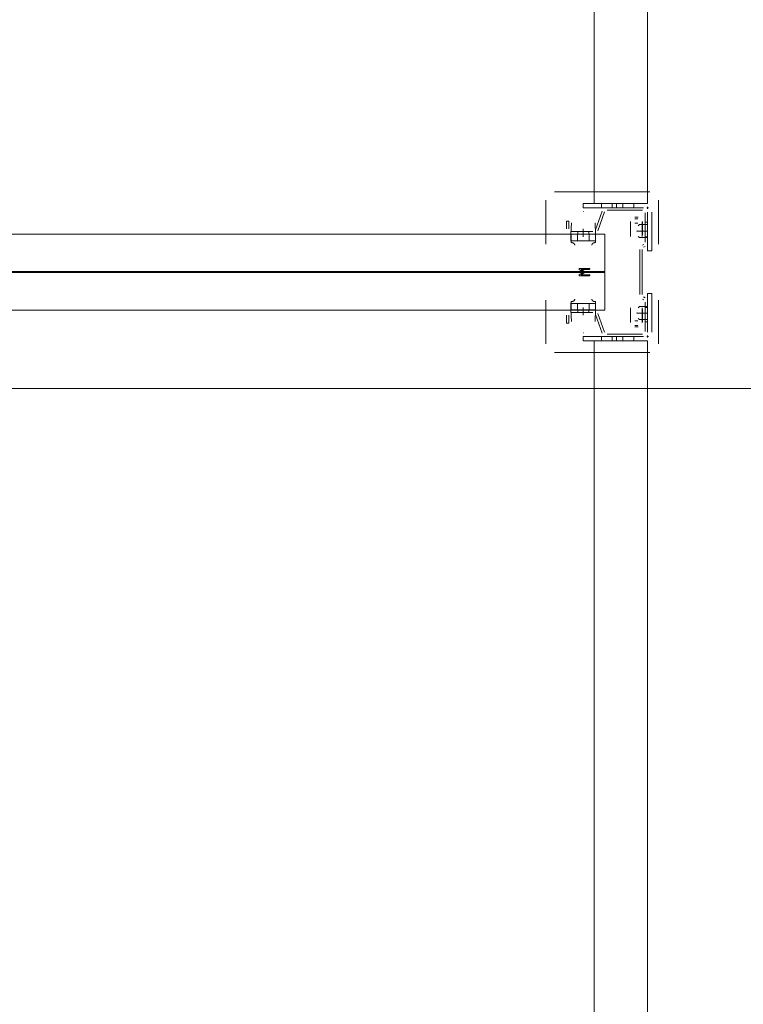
# Model space of a CAD drawing. Header units: millimetres. Extents: x -12989 to 357906, y -50379 to 30884.
# Tile 165 of 256: x 12539 to 13214, y 5088 to 6006. Entities that reach past the tile are written whole.
import ezdxf

# ---------------------------------------------------------------- set-up
doc = ezdxf.new("R2010")
doc.units = ezdxf.units.MM
doc.header["$MEASUREMENT"] = 0
doc.linetypes.add('MITTE2', pattern=[112.5, 75, -12.5, 12.5, -12.5])
doc.layers.add('Nowe_A_WYM_ZEWNETRZNE', color=7, linetype='Continuous')
for name, color, linetype, lineweight in [('Nowe_A_WYM_ZEWNETRZNE_Nr_pióra__1', 7, 'Continuous', 13), ('Nowe_A_WYM_ZEWNETRZNE_Nr_pióra__45', 7, 'Continuous', 15), ('Nowe_A_WYM_ZEWNETRZNE_Nr_pióra__85', 7, 'Continuous', 13), ('Nowe_REGAŁY_Nr_pióra__18', 9, 'Continuous', 13)]:
    doc.layers.add(name, color=color, linetype=linetype, lineweight=lineweight)
doc.styles.add('STYL_AUTOMATYCZNY_3', font='arial.ttf')
doc.dimstyles.new('STYL_AUTOMATYCZNY__1', dxfattribs={"dimtxt": 139.999998, "dimasz": 71.25, "dimexe": 0.18, "dimexo": 0.0625, "dimgap": 0, "dimtad": 1, "dimtih": 1, "dimtoh": 1, "dimdec": 0, "dimlfac": 0.1, "dimzin": 0, "dimdsep": 46, "dimtxsty": 'STYL_AUTOMATYCZNY_3', "dimblk": 'ARROWHEAD_6', "dimblk1": 'ARROWHEAD_6', "dimblk2": 'ARROWHEAD_6', "dimcen": 0.09, "dimse1": 1, "dimse2": 1, "dimclrd": 7, "dimclre": 7, "dimclrt": 7, "dimadec": 0, "dimazin": 0, "dimtfac": 1, "dimtdec": 4, "dimtmove": 0, "dimatfit": 3, "dimfxl": 0, "dimtolj": 1, "dimtzin": 0, "dimarcsym": 0})
doc.dimstyles.new('STYL_AUTOMATYCZNY__2', dxfattribs={"dimtxt": 139.999998, "dimasz": 71.25, "dimexe": 0.18, "dimexo": 0.0625, "dimgap": 0, "dimtad": 1, "dimdec": 0, "dimlfac": 0.1, "dimzin": 0, "dimdsep": 46, "dimtxsty": 'STYL_AUTOMATYCZNY_3', "dimblk": 'ARROWHEAD_6', "dimblk1": 'ARROWHEAD_6', "dimblk2": 'ARROWHEAD_6', "dimcen": 0.09, "dimse1": 1, "dimse2": 1, "dimclrd": 7, "dimclre": 7, "dimclrt": 7, "dimadec": 0, "dimazin": 0, "dimtfac": 1, "dimtdec": 4, "dimtmove": 0, "dimatfit": 3, "dimfxl": 0, "dimtolj": 1, "dimtzin": 0, "dimarcsym": 0})

# ---------------------------------------------------------------- blocks, each defined once
blk = doc.blocks.new('*D267')
at = {"layer": 'Nowe_A_WYM_ZEWNETRZNE_Nr_pióra__45', "color": 7, "linetype": 'Continuous', "lineweight": 15}
for p, q in [((-1341.01, 187.5), (-1266.01, 112.5)), ((-1341.01, 37.5), (-1266.01, -37.5))]:
    blk.add_line(p, q, dxfattribs=at)
at = {"layer": 'Nowe_A_WYM_ZEWNETRZNE_Nr_pióra__85', "color": 7, "linetype": 'Continuous', "lineweight": 13}
for p, q in [((-1303.51, 150), (-1303.51, 6849.85)), ((-1233.2, 150), (-1373.83, 150)), ((-1303.51, 0), (-1303.51, 150)), ((-1233.2, 0), (-1373.83, 0)), ((-1303.51, -56.25), (-1303.51, 0))]:
    blk.add_line(p, q, dxfattribs=at)
at = {"layer": 'Nowe_A_WYM_ZEWNETRZNE_Nr_pióra__1', "color": 7, "lineweight": 13, "insert": (-1331.51, -251.06), "char_height": 140, "attachment_point": 7, "rotation": 90, "style": 'STYL_AUTOMATYCZNY_3'}
blk.add_mtext('\\A1;{\\pql;\\fArial|b0|i0|c238|p0;\\W1.000000;15}', dxfattribs=at)
blk = doc.blocks.new('ARROWHEAD_6')
at = {"color": 0, "linetype": 'Continuous', "lineweight": 0}
for p, q in [((-0.5, -0.5), (0.5, 0.5)), ((0, 0), (-1, 0))]:
    blk.add_line(p, q, dxfattribs=at)
blk = doc.blocks.new('*D268')
at = {"layer": 'Nowe_A_WYM_ZEWNETRZNE_Nr_pióra__45', "color": 7, "linetype": 'Continuous', "lineweight": 15}
blk.add_line((-1341.01, 187.5), (-1266.01, 112.5), dxfattribs=at)
at = {"layer": 'Nowe_A_WYM_ZEWNETRZNE_Nr_pióra__85', "color": 7, "linetype": 'Continuous', "lineweight": 13}
blk.add_line((-1303.51, 150), (-1303.51, 6849.85), dxfattribs=at)
blk = doc.blocks.new('*D269')
at = {"layer": 'Nowe_A_WYM_ZEWNETRZNE_Nr_pióra__45', "color": 7, "linetype": 'Continuous', "lineweight": 15}
for p, q in [((-1341.01, 6887.35), (-1266.01, 6812.35)), ((-1341.01, 187.5), (-1266.01, 112.5))]:
    blk.add_line(p, q, dxfattribs=at)
at = {"layer": 'Nowe_A_WYM_ZEWNETRZNE_Nr_pióra__85', "color": 7, "linetype": 'Continuous', "lineweight": 13}
for p, q in [((-1233.2, 6849.85), (-1373.83, 6849.85)), ((-1303.51, 150), (-1303.51, 6849.85))]:
    blk.add_line(p, q, dxfattribs=at)
at = {"layer": 'Nowe_A_WYM_ZEWNETRZNE_Nr_pióra__1', "color": 7, "lineweight": 13, "char_height": 140, "attachment_point": 7, "rotation": 90, "style": 'STYL_AUTOMATYCZNY_3'}
for s, insert in [('\\A1;{\\pql;\\fArial|b0|i0|c238|p0;\\W1.000000;15}', (-1331.51, 6598.78)), ('\\A1;{\\pql;\\fArial|b0|i0|c238|p0;\\W1.000000;670}', (-1331.51, 3232.97))]:
    blk.add_mtext(s, dxfattribs=dict(at, insert=insert))
blk = doc.blocks.new('*D279')
at = {"layer": 'Nowe_A_WYM_ZEWNETRZNE_Nr_pióra__45', "color": 7, "linetype": 'Continuous', "lineweight": 15}
for p, q in [((5753.24, 5699.85), (5678.24, 5624.85)), ((36387.5, 5699.85), (36312.5, 5624.85))]:
    blk.add_line(p, q, dxfattribs=at)
at = {"layer": 'Nowe_A_WYM_ZEWNETRZNE_Nr_pióra__85', "color": 7, "linetype": 'Continuous', "lineweight": 13}
for p, q in [((5715.74, 5592.04), (5715.74, 5732.66)), ((36350, 5592.04), (36350, 5732.66)), ((5715.74, 5662.35), (36350, 5662.35))]:
    blk.add_line(p, q, dxfattribs=at)
at = {"layer": 'Nowe_A_WYM_ZEWNETRZNE_Nr_pióra__1', "color": 7, "lineweight": 13, "char_height": 140, "attachment_point": 7, "style": 'STYL_AUTOMATYCZNY_3'}
for s, insert in [('\\A1;{\\pql;\\fArial|b0|i0|c238|p0;\\W1.000000;3\xa0063}', (20685.85, 5690.35)), ('\\A1;{\\pql;\\fArial|b0|i0|c238|p0;\\W1.000000;15}', (36098.94, 5690.35))]:
    blk.add_mtext(s, dxfattribs=dict(at, insert=insert))
blk = doc.blocks.new('*D325')
at = {"layer": 'Nowe_A_WYM_ZEWNETRZNE_Nr_pióra__45', "color": 7, "linetype": 'Continuous', "lineweight": 15}
for p, q in [((5753.24, -1542.08), (5678.24, -1617.08)), ((36387.5, -1542.08), (36312.5, -1617.08))]:
    blk.add_line(p, q, dxfattribs=at)
at = {"layer": 'Nowe_A_WYM_ZEWNETRZNE_Nr_pióra__85', "color": 7, "linetype": 'Continuous', "lineweight": 13}
for p, q in [((5715.74, -1649.9), (5715.74, -1509.27)), ((36350, -1649.9), (36350, -1509.27)), ((5715.74, -1579.58), (36350, -1579.58))]:
    blk.add_line(p, q, dxfattribs=at)
at = {"layer": 'Nowe_A_WYM_ZEWNETRZNE_Nr_pióra__1', "color": 7, "lineweight": 13, "char_height": 140, "attachment_point": 7, "style": 'STYL_AUTOMATYCZNY_3'}
for s, insert in [('\\A1;{\\pql;\\fArial|b0|i0|c238|p0;\\W1.000000;3\xa0063}', (20685.85, -1551.58)), ('\\A1;{\\pql;\\fArial|b0|i0|c238|p0;\\W1.000000;15}', (36098.94, -1551.58))]:
    blk.add_mtext(s, dxfattribs=dict(at, insert=insert))
blk = doc.blocks.new('*D327')
at = {"layer": 'Nowe_A_WYM_ZEWNETRZNE_Nr_pióra__45', "color": 7, "linetype": 'Continuous', "lineweight": 15}
for p, q in [((36387.5, -1542.08), (36312.5, -1617.08)), ((36462.5, -1617.08), (36537.5, -1542.08))]:
    blk.add_line(p, q, dxfattribs=at)
at = {"layer": 'Nowe_A_WYM_ZEWNETRZNE_Nr_pióra__85', "color": 7, "linetype": 'Continuous', "lineweight": 13}
for p, q in [((36350, -1649.9), (36350, -1509.27)), ((36500, -1649.9), (36500, -1509.27)), ((5715.74, -1579.58), (36350, -1579.58)), ((36350, -1579.58), (36500, -1579.58)), ((36500, -1579.58), (36556.25, -1579.58))]:
    blk.add_line(p, q, dxfattribs=at)

msp = doc.modelspace()

# ---------------------------------------------------------------- linework, layer by layer
at = {"layer": 'Nowe_REGAŁY_Nr_pióra__18', "color": 9, "linetype": 'Continuous', "lineweight": 13}
for p, q in [((13074.67, 5834.99), (13074.67, 8526.99)), ((13124.67, 5834.99), (13124.67, 8526.99)), ((13037.67, 5845.99), (13126.67, 5845.99)), ((13037.67, 5845.99), (13126.67, 5845.99)), ((13029.67, 5797.14), (13029.67, 5837.99)), ((13029.67, 5797.14), (13029.67, 5837.99)), ((13124.67, 5834.99), (13064.67, 5834.99)), ((13064.67, 5830.99), (13064.67, 5834.99)), ((13081.67, 5830.99), (13081.67, 5834.99)), ((13091.67, 5830.99), (13091.67, 5834.99)), ((13095.67, 5830.99), (13095.67, 5834.99)), ((13101.67, 5830.99), (13101.67, 5834.99)), ((13111.67, 5830.99), (13111.67, 5834.99)), ((13124.67, 5830.09), (13124.67, 5831.89)), ((13124.67, 5830.09), (13124.67, 5831.89)), ((13134.67, 5837.99), (13134.67, 5797.14)), ((13134.67, 5837.99), (13134.67, 5797.14)), ((13064.44, 5827.54), (13064.9, 5827.54)), ((13064.44, 5827.54), (13064.9, 5827.54)), ((13064.67, 5830.99), (13120.67, 5830.99)), ((13075.97, 5810.38), (13082.33, 5827.86)), ((13075.97, 5810.38), (13082.33, 5827.86)), ((13084.44, 5827.09), (13078.08, 5809.61)), ((13084.44, 5827.09), (13078.08, 5809.61)), ((13086.79, 5830.99), (13119.92, 5830.99)), ((13086.79, 5830.99), (13119.92, 5830.99)), ((13119.92, 5828.74), (13086.79, 5828.74)), ((13119.92, 5828.74), (13086.79, 5828.74)), ((13122.42, 5799.03), (13122.42, 5826.24)), ((13122.42, 5799.03), (13122.42, 5826.24)), ((13123.77, 5830.99), (13125.57, 5830.99)), ((13123.77, 5830.99), (13125.57, 5830.99)), ((13124.67, 5826.99), (13124.67, 5790.99)), ((13124.67, 5826.24), (13124.67, 5799.03)), ((13124.67, 5826.24), (13124.67, 5799.03)), ((13128.67, 5790.99), (13128.67, 5826.99)), ((13048.92, 5818.49), (13051.17, 5818.49)), ((13048.92, 5811.24), (13048.92, 5818.49)), ((13048.92, 5818.49), (13051.17, 5818.49)), ((13048.92, 5811.24), (13048.92, 5818.49)), ((13051.17, 5818.49), (13051.17, 5811.24)), ((13051.17, 5818.49), (13051.17, 5811.24)), ((13053.17, 5806.25), (13053.54, 5817.02)), ((13053.17, 5806.25), (13053.54, 5817.02)), ((13075.79, 5817.02), (13076.17, 5806.25)), ((13075.79, 5817.02), (13076.17, 5806.25)), ((13108.57, 5805.91), (13108.57, 5818.11)), ((13108.57, 5805.91), (13108.57, 5818.11)), ((13108.67, 5817.91), (13108.67, 5813.67)), ((13108.67, 5817.91), (13108.67, 5813.67)), ((13108.67, 5807.09), (13108.67, 5813.67)), ((13108.67, 5807.09), (13108.67, 5813.67)), ((13112.57, 5822.11), (13115.77, 5822.11)), ((13112.57, 5822.11), (13115.77, 5822.11)), ((13112.67, 5820.74), (13115.67, 5820.74)), ((13112.67, 5820.74), (13115.67, 5820.74)), ((13112.67, 5816.5), (13115.67, 5816.5)), ((13112.67, 5816.5), (13115.67, 5816.5)), ((13115.74, 5814.3), (13117.12, 5815.29)), ((13124.67, 5815.29), (13117.12, 5815.29)), ((13119.67, 5813.67), (13119.67, 5817.91)), ((13119.67, 5813.67), (13119.67, 5817.91)), ((13119.67, 5813.67), (13119.67, 5807.09)), ((13119.67, 5813.67), (13119.67, 5807.09)), ((13119.77, 5818.11), (13119.77, 5805.91)), ((13119.77, 5818.11), (13119.77, 5805.91)), ((13122.42, 5817.49), (13124.67, 5817.49)), ((13122.42, 5817.49), (13124.67, 5817.49)), ((13053.16, 5799.74), (13053.16, 5806.25)), ((13053.16, 5806.25), (13053.17, 5806.25)), ((13053.16, 5799.74), (13053.16, 5806.25)), ((13053.16, 5806.25), (13053.17, 5806.25)), ((13053.31, 5800.45), (13053.31, 5806.25)), ((13053.71, 5806.25), (13053.31, 5806.25)), ((13053.31, 5800.45), (13053.31, 5806.25)), ((13053.71, 5806.25), (13053.31, 5806.25)), ((13053.67, 5808.74), (13073.62, 5808.74)), ((13053.67, 5808.74), (13073.62, 5808.74)), ((13073.62, 5806.49), (13053.67, 5806.49)), ((13073.62, 5806.49), (13053.67, 5806.49)), ((13053.71, 5806.25), (13064.61, 5806.25)), ((13053.71, 5806.25), (13064.61, 5806.25)), ((13059.17, 5806.25), (13059.17, 5800.25)), ((13059.17, 5806.25), (13059.17, 5800.25)), ((13059.52, 5806.49), (13059.52, 5808.74)), ((13059.52, 5806.49), (13059.52, 5808.74)), ((13064.73, 5806.25), (13064.61, 5806.25)), ((13064.73, 5806.25), (13064.61, 5806.25)), ((13064.73, 5806.25), (13075.62, 5806.25)), ((13064.73, 5806.25), (13075.62, 5806.25)), ((13069.82, 5806.49), (13069.82, 5808.74)), ((13069.82, 5806.49), (13069.82, 5808.74)), ((13070.17, 5806.25), (13070.17, 5800.25)), ((13070.17, 5806.25), (13070.17, 5800.25)), ((13076.03, 5806.25), (13075.62, 5806.25)), ((13076.03, 5806.25), (13075.62, 5806.25)), ((13076.03, 5806.25), (13076.03, 5800.45)), ((13076.03, 5806.25), (13076.03, 5800.45)), ((13076.17, 5806.25), (13076.18, 5806.25)), ((13076.17, 5806.25), (13076.18, 5806.25)), ((13076.18, 5806.25), (13076.18, 5799.75)), ((13076.18, 5806.25), (13076.18, 5799.75)), ((13108.66, 5805.91), (13108.57, 5805.91)), ((13108.66, 5805.91), (13108.57, 5805.91)), ((13108.66, 5804.25), (13108.66, 5805.91)), ((13108.66, 5804.25), (13108.66, 5805.91)), ((13108.67, 5804.26), (13108.67, 5807.09)), ((13108.67, 5804.26), (13108.67, 5807.09)), ((13114.79, 5809.88), (13114.79, 5808.6)), ((13124.69, 5809.24), (13115.85, 5809.24)), ((13119.67, 5804.26), (13119.67, 5807.09)), ((13119.67, 5804.26), (13119.67, 5807.09)), ((13119.68, 5805.91), (13119.68, 5804.25)), ((13119.77, 5805.91), (13119.68, 5805.91)), ((13119.68, 5805.91), (13119.68, 5804.25)), ((13119.77, 5805.91), (13119.68, 5805.91)), ((13053.19, 5802.01), (13053.19, 5798.55)), ((13053.19, 5802.01), (13053.19, 5798.55)), ((13053.71, 5800.25), (13053.31, 5800.25)), ((13053.71, 5800.25), (13053.31, 5800.25)), ((13064.61, 5800.25), (13053.71, 5800.25)), ((13064.61, 5800.25), (13053.71, 5800.25)), ((13064.73, 5800.25), (13064.61, 5800.25)), ((13064.73, 5800.25), (13064.61, 5800.25)), ((13075.62, 5800.25), (13064.73, 5800.25)), ((13075.62, 5800.25), (13064.73, 5800.25)), ((13076.03, 5800.25), (13075.62, 5800.25)), ((13076.03, 5800.25), (13075.62, 5800.25)), ((13076.14, 5798.56), (13076.14, 5802.02)), ((13076.14, 5798.56), (13076.14, 5802.02)), ((13108.67, 5804.25), (13108.66, 5804.25)), ((13108.67, 5804.25), (13108.66, 5804.25)), ((13108.67, 5804.26), (13108.67, 5804.25)), ((13108.67, 5804.26), (13108.67, 5804.25)), ((13117.12, 5803.19), (13115.74, 5804.18)), ((13124.67, 5803.19), (13117.12, 5803.19)), ((13119.67, 5804.25), (13119.67, 5804.26)), ((13119.67, 5804.25), (13119.67, 5804.26)), ((13119.68, 5804.25), (13119.67, 5804.25)), ((13119.68, 5804.25), (13119.67, 5804.25)), ((13119.79, 5796.07), (13121.17, 5796.87)), ((13119.79, 5796.07), (13121.17, 5796.87)), ((13124.67, 5803.99), (13122.42, 5803.99)), ((13124.67, 5803.99), (13122.42, 5803.99)), ((13124.67, 5803.49), (13122.42, 5803.49)), ((13124.67, 5803.49), (13122.42, 5803.49)), ((13117.42, 5750.02), (13117.42, 5791.96)), ((13117.42, 5750.02), (13117.42, 5791.96)), ((13119.67, 5791.96), (13119.67, 5750.02)), ((13119.67, 5791.96), (13119.67, 5750.02)), ((13122.29, 5794.92), (13120.92, 5794.12)), ((13122.29, 5794.92), (13120.92, 5794.12)), ((13128.67, 5790.99), (13124.67, 5790.99)), ((13064.76, 5770.99), (13060.89, 5773.56)), ((13064.76, 5770.99), (13060.89, 5773.56)), ((13060.92, 5768.43), (13064.76, 5770.99)), ((13060.92, 5768.43), (13064.76, 5770.99)), ((13061.17, 5774.49), (13070.17, 5774.49)), ((13061.17, 5774.49), (13070.17, 5774.49)), ((13062.81, 5773.48), (13065.86, 5771.45)), ((13070.17, 5773.48), (13062.81, 5773.48)), ((13062.81, 5773.48), (13065.86, 5771.45)), ((13070.17, 5773.48), (13062.81, 5773.48)), ((13065.86, 5770.52), (13062.81, 5768.49)), ((13065.86, 5770.52), (13062.81, 5768.49)), ((13062.81, 5768.49), (13070.17, 5768.49)), ((13062.81, 5768.49), (13070.17, 5768.49)), ((13070.17, 5767.49), (13061.17, 5767.49)), ((13070.17, 5767.49), (13061.17, 5767.49)), ((13124.67, 5714.99), (13124.67, 5750.99)), ((13128.67, 5750.99), (13124.67, 5750.99)), ((13128.67, 5750.99), (13128.67, 5714.99)), ((13029.67, 5703.99), (13029.67, 5744.84)), ((13029.67, 5703.99), (13029.67, 5744.84)), ((13053.16, 5735.73), (13053.16, 5742.24)), ((13053.16, 5735.73), (13053.16, 5742.24)), ((13053.31, 5741.73), (13053.31, 5735.73)), ((13053.71, 5741.73), (13053.31, 5741.73)), ((13053.31, 5741.73), (13053.31, 5735.73)), ((13053.71, 5741.73), (13053.31, 5741.73)), ((13053.71, 5741.73), (13064.61, 5741.73)), ((13053.71, 5741.73), (13064.61, 5741.73)), ((13059.17, 5735.73), (13059.17, 5741.73)), ((13059.17, 5735.73), (13059.17, 5741.73)), ((13064.73, 5741.73), (13064.61, 5741.73)), ((13064.73, 5741.73), (13064.61, 5741.73)), ((13064.73, 5741.73), (13075.62, 5741.73)), ((13064.73, 5741.73), (13075.62, 5741.73)), ((13070.17, 5735.73), (13070.17, 5741.73)), ((13070.17, 5735.73), (13070.17, 5741.73)), ((13076.03, 5741.73), (13075.62, 5741.73)), ((13076.03, 5741.73), (13075.62, 5741.73)), ((13076.03, 5741.53), (13076.03, 5735.73)), ((13076.03, 5741.53), (13076.03, 5735.73)), ((13076.14, 5739.96), (13076.14, 5743.42)), ((13076.14, 5739.96), (13076.14, 5743.42)), ((13076.18, 5742.23), (13076.18, 5735.73)), ((13076.18, 5742.23), (13076.18, 5735.73)), ((13121.17, 5745.11), (13119.79, 5745.91)), ((13121.17, 5745.11), (13119.79, 5745.91)), ((13120.92, 5747.85), (13122.29, 5747.06)), ((13120.92, 5747.85), (13122.29, 5747.06)), ((13122.42, 5715.74), (13122.42, 5742.95)), ((13122.42, 5715.74), (13122.42, 5742.95)), ((13124.67, 5742.95), (13124.67, 5715.74)), ((13124.67, 5742.95), (13124.67, 5715.74)), ((13134.67, 5744.84), (13134.67, 5703.99)), ((13134.67, 5744.84), (13134.67, 5703.99)), ((13053.17, 5735.73), (13053.16, 5735.73)), ((13053.17, 5735.73), (13053.16, 5735.73)), ((13053.54, 5724.96), (13053.17, 5735.73)), ((13053.54, 5724.96), (13053.17, 5735.73)), ((13053.71, 5735.73), (13053.31, 5735.73)), ((13053.71, 5735.73), (13053.31, 5735.73)), ((13053.67, 5735.49), (13073.62, 5735.49)), ((13053.67, 5735.49), (13073.62, 5735.49)), ((13073.62, 5733.24), (13053.67, 5733.24)), ((13073.62, 5733.24), (13053.67, 5733.24)), ((13064.61, 5735.73), (13053.71, 5735.73)), ((13064.61, 5735.73), (13053.71, 5735.73)), ((13059.52, 5733.24), (13059.52, 5735.49)), ((13059.52, 5733.24), (13059.52, 5735.49)), ((13064.73, 5735.73), (13064.61, 5735.73)), ((13064.73, 5735.73), (13064.61, 5735.73)), ((13075.62, 5735.73), (13064.73, 5735.73)), ((13075.62, 5735.73), (13064.73, 5735.73)), ((13069.82, 5733.24), (13069.82, 5735.49)), ((13069.82, 5733.24), (13069.82, 5735.49)), ((13076.03, 5735.73), (13075.62, 5735.73)), ((13076.03, 5735.73), (13075.62, 5735.73)), ((13076.17, 5735.73), (13075.79, 5724.96)), ((13076.17, 5735.73), (13075.79, 5724.96)), ((13082.33, 5714.11), (13075.97, 5731.59)), ((13082.33, 5714.11), (13075.97, 5731.59)), ((13076.18, 5735.73), (13076.17, 5735.73)), ((13076.18, 5735.73), (13076.17, 5735.73)), ((13078.08, 5732.36), (13084.44, 5714.88)), ((13078.08, 5732.36), (13084.44, 5714.88)), ((13108.57, 5723.86), (13108.57, 5736.06)), ((13108.57, 5736.06), (13108.66, 5736.06)), ((13108.57, 5723.86), (13108.57, 5736.06)), ((13108.57, 5736.06), (13108.66, 5736.06)), ((13108.66, 5736.06), (13108.66, 5737.73)), ((13108.66, 5737.73), (13108.67, 5737.73)), ((13108.66, 5736.06), (13108.66, 5737.73)), ((13108.66, 5737.73), (13108.67, 5737.73)), ((13108.67, 5737.72), (13108.67, 5734.89)), ((13108.67, 5737.72), (13108.67, 5734.89)), ((13108.67, 5734.89), (13108.67, 5728.31)), ((13108.67, 5734.89), (13108.67, 5728.31)), ((13114.79, 5732.1), (13114.79, 5733.38)), ((13117.12, 5738.79), (13115.74, 5737.8)), ((13124.69, 5732.74), (13115.85, 5732.74)), ((13124.67, 5738.79), (13117.12, 5738.79)), ((13119.67, 5737.73), (13119.68, 5737.73)), ((13119.67, 5737.72), (13119.67, 5737.73)), ((13119.67, 5737.73), (13119.68, 5737.73)), ((13119.67, 5737.72), (13119.67, 5737.73)), ((13119.67, 5737.72), (13119.67, 5734.89)), ((13119.67, 5737.72), (13119.67, 5734.89)), ((13119.67, 5728.31), (13119.67, 5734.89)), ((13119.67, 5728.31), (13119.67, 5734.89)), ((13119.68, 5737.73), (13119.68, 5736.06)), ((13119.68, 5737.73), (13119.68, 5736.06)), ((13119.68, 5736.06), (13119.77, 5736.06)), ((13119.68, 5736.06), (13119.77, 5736.06)), ((13119.77, 5736.06), (13119.77, 5723.86)), ((13119.77, 5736.06), (13119.77, 5723.86)), ((13122.42, 5738.49), (13124.67, 5738.49)), ((13122.42, 5738.49), (13124.67, 5738.49)), ((13122.42, 5737.99), (13124.67, 5737.99)), ((13122.42, 5737.99), (13124.67, 5737.99)), ((13048.92, 5723.49), (13048.92, 5730.74)), ((13048.92, 5723.49), (13048.92, 5730.74)), ((13051.17, 5723.49), (13048.92, 5723.49)), ((13051.17, 5723.49), (13048.92, 5723.49)), ((13051.17, 5730.74), (13051.17, 5723.49)), ((13051.17, 5730.74), (13051.17, 5723.49)), ((13108.67, 5728.31), (13108.67, 5724.06)), ((13108.67, 5728.31), (13108.67, 5724.06)), ((13112.67, 5725.48), (13115.67, 5725.48)), ((13112.67, 5725.48), (13115.67, 5725.48)), ((13115.74, 5727.68), (13117.12, 5726.69)), ((13124.67, 5726.69), (13117.12, 5726.69)), ((13119.67, 5724.06), (13119.67, 5728.31)), ((13119.67, 5724.06), (13119.67, 5728.31)), ((13124.67, 5724.49), (13122.42, 5724.49)), ((13124.67, 5724.49), (13122.42, 5724.49)), ((13064.9, 5714.44), (13064.44, 5714.44)), ((13064.9, 5714.44), (13064.44, 5714.44)), ((13086.79, 5713.24), (13119.92, 5713.24)), ((13086.79, 5713.24), (13119.92, 5713.24)), ((13115.77, 5719.86), (13112.57, 5719.86)), ((13115.77, 5719.86), (13112.57, 5719.86)), ((13112.67, 5721.24), (13115.67, 5721.24)), ((13112.67, 5721.24), (13115.67, 5721.24)), ((13064.67, 5710.99), (13120.67, 5710.99)), ((13064.67, 5710.99), (13064.67, 5706.99)), ((13124.67, 5706.99), (13064.67, 5706.99)), ((13074.67, 3314.99), (13074.67, 5706.99)), ((13081.67, 5710.99), (13081.67, 5706.99)), ((13119.92, 5710.99), (13086.79, 5710.99)), ((13119.92, 5710.99), (13086.79, 5710.99)), ((13091.67, 5710.99), (13091.67, 5706.99)), ((13095.67, 5710.99), (13095.67, 5706.99)), ((13101.67, 5710.99), (13101.67, 5706.99)), ((13111.67, 5710.99), (13111.67, 5706.99)), ((13123.77, 5710.99), (13125.57, 5710.99)), ((13123.77, 5710.99), (13125.57, 5710.99)), ((13124.67, 5710.09), (13124.67, 5711.89)), ((13124.67, 5710.09), (13124.67, 5711.89)), ((13124.67, 3314.99), (13124.67, 5706.99)), ((13126.67, 5695.99), (13037.67, 5695.99)), ((13126.67, 5695.99), (13037.67, 5695.99))]:
    msp.add_line(p, q, dxfattribs=at)
at = {"layer": 'Nowe_REGAŁY_Nr_pióra__18', "color": 9, "linetype": 'MITTE2', "lineweight": 13}
for p, q in [((13064.67, 5803.99), (13064.67, 5811.24)), ((13064.67, 5803.99), (13064.67, 5811.24)), ((13064.67, 5730.74), (13064.67, 5737.99)), ((13064.67, 5730.74), (13064.67, 5737.99))]:
    msp.add_line(p, q, dxfattribs=at)
at = {"layer": 'Nowe_REGAŁY_Nr_pióra__18', "color": 9, "linetype": 'Continuous', "lineweight": 13}
for points in [[(13084.67, 5771.49), (13084.67, 5806.49), (12064.67, 5806.49), (12064.67, 5771.49)], [(13084.67, 5771.49), (13084.67, 5806.49), (12064.67, 5806.49), (12064.67, 5771.49)], [(13084.67, 5735.49), (13084.67, 5770.49), (12064.67, 5770.49), (12064.67, 5735.49)], [(13084.67, 5735.49), (13084.67, 5770.49), (12064.67, 5770.49), (12064.67, 5735.49)]]:
    msp.add_lwpolyline(points, close=True, dxfattribs=at)
at = {"layer": 'Nowe_REGAŁY_Nr_pióra__18', "color": 9, "linetype": 'Continuous', "lineweight": 13, "flags": 128}
for points in [[(13053.31, 5806.25), (13053.29, 5806.22), (13053.29, 5806.18), (13053.28, 5806.12), (13053.28, 5806.05), (13053.27, 5805.96), (13053.27, 5805.86), (13053.26, 5805.74), (13053.26, 5805.61), (13053.25, 5805.46), (13053.25, 5805.3), (13053.24, 5805.13), (13053.24, 5804.94), (13053.23, 5804.73), (13053.23, 5804.51), (13053.22, 5804.28), (13053.22, 5804.04), (13053.21, 5803.78), (13053.21, 5803.51), (13053.21, 5803.23), (13053.2, 5802.94), (13053.2, 5802.64), (13053.2, 5802.33), (13053.19, 5802.01)], [(13053.31, 5806.25), (13053.29, 5806.22), (13053.29, 5806.18), (13053.28, 5806.12), (13053.28, 5806.05), (13053.27, 5805.96), (13053.27, 5805.86), (13053.26, 5805.74), (13053.26, 5805.61), (13053.25, 5805.46), (13053.25, 5805.3), (13053.24, 5805.13), (13053.24, 5804.94), (13053.23, 5804.73), (13053.23, 5804.51), (13053.22, 5804.28), (13053.22, 5804.04), (13053.21, 5803.78), (13053.21, 5803.51), (13053.21, 5803.23), (13053.2, 5802.94), (13053.2, 5802.64), (13053.2, 5802.33), (13053.19, 5802.01)], [(13076.03, 5806.25), (13076.04, 5806.22), (13076.04, 5806.18), (13076.05, 5806.12), (13076.06, 5806.05), (13076.06, 5805.97), (13076.07, 5805.86), (13076.07, 5805.75), (13076.08, 5805.61), (13076.08, 5805.47), (13076.09, 5805.31), (13076.09, 5805.13), (13076.1, 5804.94), (13076.1, 5804.74), (13076.11, 5804.52), (13076.11, 5804.29), (13076.11, 5804.05), (13076.12, 5803.79), (13076.12, 5803.52), (13076.13, 5803.24), (13076.13, 5802.96), (13076.13, 5802.65), (13076.14, 5802.34), (13076.14, 5802.02)], [(13076.03, 5806.25), (13076.04, 5806.22), (13076.04, 5806.18), (13076.05, 5806.12), (13076.06, 5806.05), (13076.06, 5805.97), (13076.07, 5805.86), (13076.07, 5805.75), (13076.08, 5805.61), (13076.08, 5805.47), (13076.09, 5805.31), (13076.09, 5805.13), (13076.1, 5804.94), (13076.1, 5804.74), (13076.11, 5804.52), (13076.11, 5804.29), (13076.11, 5804.05), (13076.12, 5803.79), (13076.12, 5803.52), (13076.13, 5803.24), (13076.13, 5802.96), (13076.13, 5802.65), (13076.14, 5802.34), (13076.14, 5802.02)], [(13053.19, 5798.55), (13053.2, 5798.68), (13053.2, 5798.81), (13053.2, 5798.93), (13053.21, 5799.04), (13053.21, 5799.16), (13053.21, 5799.26), (13053.22, 5799.36), (13053.22, 5799.46), (13053.23, 5799.55), (13053.23, 5799.64), (13053.24, 5799.72), (13053.24, 5799.8), (13053.25, 5799.87), (13053.25, 5799.94), (13053.26, 5799.99), (13053.26, 5800.05), (13053.27, 5800.09), (13053.27, 5800.14), (13053.28, 5800.17), (13053.28, 5800.2), (13053.29, 5800.22), (13053.29, 5800.24), (13053.3, 5800.25)], [(13053.19, 5798.55), (13053.2, 5798.68), (13053.2, 5798.81), (13053.2, 5798.93), (13053.21, 5799.04), (13053.21, 5799.16), (13053.21, 5799.26), (13053.22, 5799.36), (13053.22, 5799.46), (13053.23, 5799.55), (13053.23, 5799.64), (13053.24, 5799.72), (13053.24, 5799.8), (13053.25, 5799.87), (13053.25, 5799.94), (13053.26, 5799.99), (13053.26, 5800.05), (13053.27, 5800.09), (13053.27, 5800.14), (13053.28, 5800.17), (13053.28, 5800.2), (13053.29, 5800.22), (13053.29, 5800.24), (13053.3, 5800.25)], [(13053.19, 5798.55), (13053.42, 5798.55), (13053.65, 5798.53), (13053.87, 5798.51), (13054.09, 5798.48), (13054.31, 5798.44), (13054.52, 5798.39), (13054.72, 5798.33), (13054.92, 5798.27), (13055.12, 5798.2), (13055.3, 5798.11), (13055.48, 5798.02), (13055.64, 5797.92), (13055.8, 5797.82), (13055.94, 5797.7), (13056.07, 5797.58), (13056.19, 5797.45), (13056.3, 5797.32), (13056.39, 5797.18), (13056.47, 5797.03), (13056.54, 5796.88), (13056.59, 5796.72), (13056.63, 5796.57), (13056.65, 5796.41), (13056.66, 5796.25)], [(13053.19, 5798.55), (13053.42, 5798.55), (13053.65, 5798.53), (13053.87, 5798.51), (13054.09, 5798.48), (13054.31, 5798.44), (13054.52, 5798.39), (13054.72, 5798.33), (13054.92, 5798.27), (13055.12, 5798.2), (13055.3, 5798.11), (13055.48, 5798.02), (13055.64, 5797.92), (13055.8, 5797.82), (13055.94, 5797.7), (13056.07, 5797.58), (13056.19, 5797.45), (13056.3, 5797.32), (13056.39, 5797.18), (13056.47, 5797.03), (13056.54, 5796.88), (13056.59, 5796.72), (13056.63, 5796.57), (13056.65, 5796.41), (13056.66, 5796.25)], [(13072.67, 5796.25), (13072.67, 5796.41), (13072.7, 5796.57), (13072.73, 5796.73), (13072.78, 5796.88), (13072.85, 5797.03), (13072.93, 5797.18), (13073.02, 5797.32), (13073.13, 5797.46), (13073.25, 5797.59), (13073.38, 5797.71), (13073.53, 5797.82), (13073.68, 5797.93), (13073.85, 5798.03), (13074.02, 5798.12), (13074.21, 5798.2), (13074.4, 5798.28), (13074.6, 5798.34), (13074.81, 5798.4), (13075.02, 5798.45), (13075.24, 5798.49), (13075.46, 5798.52), (13075.69, 5798.54), (13075.91, 5798.55), (13076.14, 5798.56)], [(13072.67, 5796.25), (13072.67, 5796.41), (13072.7, 5796.57), (13072.73, 5796.73), (13072.78, 5796.88), (13072.85, 5797.03), (13072.93, 5797.18), (13073.02, 5797.32), (13073.13, 5797.46), (13073.25, 5797.59), (13073.38, 5797.71), (13073.53, 5797.82), (13073.68, 5797.93), (13073.85, 5798.03), (13074.02, 5798.12), (13074.21, 5798.2), (13074.4, 5798.28), (13074.6, 5798.34), (13074.81, 5798.4), (13075.02, 5798.45), (13075.24, 5798.49), (13075.46, 5798.52), (13075.69, 5798.54), (13075.91, 5798.55), (13076.14, 5798.56)], [(13076.14, 5798.56), (13076.14, 5798.69), (13076.13, 5798.81), (13076.13, 5798.93), (13076.13, 5799.05), (13076.12, 5799.16), (13076.12, 5799.27), (13076.11, 5799.37), (13076.11, 5799.47), (13076.11, 5799.56), (13076.1, 5799.64), (13076.1, 5799.73), (13076.09, 5799.8), (13076.09, 5799.87), (13076.08, 5799.94), (13076.08, 5800), (13076.07, 5800.05), (13076.07, 5800.1), (13076.06, 5800.14), (13076.06, 5800.17), (13076.05, 5800.2), (13076.04, 5800.22), (13076.04, 5800.24), (13076.03, 5800.25)], [(13076.14, 5798.56), (13076.14, 5798.69), (13076.13, 5798.81), (13076.13, 5798.93), (13076.13, 5799.05), (13076.12, 5799.16), (13076.12, 5799.27), (13076.11, 5799.37), (13076.11, 5799.47), (13076.11, 5799.56), (13076.1, 5799.64), (13076.1, 5799.73), (13076.09, 5799.8), (13076.09, 5799.87), (13076.08, 5799.94), (13076.08, 5800), (13076.07, 5800.05), (13076.07, 5800.1), (13076.06, 5800.14), (13076.06, 5800.17), (13076.05, 5800.2), (13076.04, 5800.22), (13076.04, 5800.24), (13076.03, 5800.25)], [(13060.67, 5773.99), (13060.67, 5774.03), (13060.67, 5774.07), (13060.67, 5774.1), (13060.68, 5774.14), (13060.69, 5774.17), (13060.7, 5774.2), (13060.71, 5774.24), (13060.72, 5774.26), (13060.74, 5774.29), (13060.75, 5774.32), (13060.77, 5774.34), (13060.79, 5774.36), (13060.81, 5774.38), (13060.84, 5774.4), (13060.86, 5774.42), (13060.89, 5774.43), (13060.92, 5774.44), (13060.95, 5774.46), (13060.98, 5774.46), (13061.01, 5774.47), (13061.05, 5774.48), (13061.09, 5774.48), (13061.13, 5774.49), (13061.17, 5774.49)], [(13060.67, 5773.99), (13060.67, 5774.03), (13060.67, 5774.07), (13060.67, 5774.1), (13060.68, 5774.14), (13060.69, 5774.17), (13060.7, 5774.2), (13060.71, 5774.24), (13060.72, 5774.26), (13060.74, 5774.29), (13060.75, 5774.32), (13060.77, 5774.34), (13060.79, 5774.36), (13060.81, 5774.38), (13060.84, 5774.4), (13060.86, 5774.42), (13060.89, 5774.43), (13060.92, 5774.44), (13060.95, 5774.46), (13060.98, 5774.46), (13061.01, 5774.47), (13061.05, 5774.48), (13061.09, 5774.48), (13061.13, 5774.49), (13061.17, 5774.49)], [(13060.89, 5773.56), (13060.87, 5773.57), (13060.85, 5773.58), (13060.84, 5773.6), (13060.82, 5773.61), (13060.81, 5773.63), (13060.79, 5773.64), (13060.78, 5773.66), (13060.77, 5773.67), (13060.75, 5773.69), (13060.74, 5773.71), (13060.73, 5773.72), (13060.72, 5773.74), (13060.71, 5773.76), (13060.71, 5773.78), (13060.7, 5773.8), (13060.69, 5773.81), (13060.69, 5773.83), (13060.68, 5773.85), (13060.68, 5773.88), (13060.67, 5773.9), (13060.67, 5773.92), (13060.67, 5773.94), (13060.67, 5773.96), (13060.67, 5773.99)], [(13060.89, 5773.56), (13060.87, 5773.57), (13060.85, 5773.58), (13060.84, 5773.6), (13060.82, 5773.61), (13060.81, 5773.63), (13060.79, 5773.64), (13060.78, 5773.66), (13060.77, 5773.67), (13060.75, 5773.69), (13060.74, 5773.71), (13060.73, 5773.72), (13060.72, 5773.74), (13060.71, 5773.76), (13060.71, 5773.78), (13060.7, 5773.8), (13060.69, 5773.81), (13060.69, 5773.83), (13060.68, 5773.85), (13060.68, 5773.88), (13060.67, 5773.9), (13060.67, 5773.92), (13060.67, 5773.94), (13060.67, 5773.96), (13060.67, 5773.99)], [(13060.67, 5767.99), (13060.67, 5768.02), (13060.67, 5768.04), (13060.67, 5768.06), (13060.67, 5768.08), (13060.68, 5768.1), (13060.68, 5768.12), (13060.69, 5768.14), (13060.69, 5768.16), (13060.7, 5768.18), (13060.71, 5768.2), (13060.72, 5768.22), (13060.73, 5768.24), (13060.74, 5768.25), (13060.75, 5768.27), (13060.76, 5768.29), (13060.78, 5768.31), (13060.79, 5768.32), (13060.81, 5768.34), (13060.82, 5768.36), (13060.84, 5768.37), (13060.86, 5768.39), (13060.88, 5768.4), (13060.9, 5768.42), (13060.92, 5768.43)], [(13060.67, 5767.99), (13060.67, 5768.02), (13060.67, 5768.04), (13060.67, 5768.06), (13060.67, 5768.08), (13060.68, 5768.1), (13060.68, 5768.12), (13060.69, 5768.14), (13060.69, 5768.16), (13060.7, 5768.18), (13060.71, 5768.2), (13060.72, 5768.22), (13060.73, 5768.24), (13060.74, 5768.25), (13060.75, 5768.27), (13060.76, 5768.29), (13060.78, 5768.31), (13060.79, 5768.32), (13060.81, 5768.34), (13060.82, 5768.36), (13060.84, 5768.37), (13060.86, 5768.39), (13060.88, 5768.4), (13060.9, 5768.42), (13060.92, 5768.43)], [(13061.17, 5767.49), (13061.13, 5767.49), (13061.09, 5767.5), (13061.05, 5767.5), (13061.01, 5767.51), (13060.98, 5767.51), (13060.95, 5767.52), (13060.92, 5767.53), (13060.89, 5767.55), (13060.86, 5767.56), (13060.84, 5767.58), (13060.81, 5767.6), (13060.79, 5767.62), (13060.77, 5767.64), (13060.75, 5767.66), (13060.74, 5767.69), (13060.72, 5767.71), (13060.71, 5767.74), (13060.7, 5767.77), (13060.69, 5767.81), (13060.68, 5767.84), (13060.67, 5767.88), (13060.67, 5767.91), (13060.67, 5767.95), (13060.67, 5767.99)], [(13061.17, 5767.49), (13061.13, 5767.49), (13061.09, 5767.5), (13061.05, 5767.5), (13061.01, 5767.51), (13060.98, 5767.51), (13060.95, 5767.52), (13060.92, 5767.53), (13060.89, 5767.55), (13060.86, 5767.56), (13060.84, 5767.58), (13060.81, 5767.6), (13060.79, 5767.62), (13060.77, 5767.64), (13060.75, 5767.66), (13060.74, 5767.69), (13060.72, 5767.71), (13060.71, 5767.74), (13060.7, 5767.77), (13060.69, 5767.81), (13060.68, 5767.84), (13060.67, 5767.88), (13060.67, 5767.91), (13060.67, 5767.95), (13060.67, 5767.99)], [(13065.86, 5771.45), (13065.89, 5771.44), (13065.91, 5771.42), (13065.93, 5771.4), (13065.96, 5771.38), (13065.98, 5771.37), (13066, 5771.35), (13066.01, 5771.33), (13066.03, 5771.31), (13066.05, 5771.29), (13066.06, 5771.27), (13066.08, 5771.25), (13066.09, 5771.24), (13066.1, 5771.22), (13066.11, 5771.2), (13066.12, 5771.18), (13066.13, 5771.16), (13066.14, 5771.14), (13066.15, 5771.12), (13066.15, 5771.1), (13066.16, 5771.07), (13066.16, 5771.05), (13066.17, 5771.03), (13066.17, 5771.01), (13066.17, 5770.99)], [(13065.86, 5771.45), (13065.89, 5771.44), (13065.91, 5771.42), (13065.93, 5771.4), (13065.96, 5771.38), (13065.98, 5771.37), (13066, 5771.35), (13066.01, 5771.33), (13066.03, 5771.31), (13066.05, 5771.29), (13066.06, 5771.27), (13066.08, 5771.25), (13066.09, 5771.24), (13066.1, 5771.22), (13066.11, 5771.2), (13066.12, 5771.18), (13066.13, 5771.16), (13066.14, 5771.14), (13066.15, 5771.12), (13066.15, 5771.1), (13066.16, 5771.07), (13066.16, 5771.05), (13066.17, 5771.03), (13066.17, 5771.01), (13066.17, 5770.99)], [(13066.17, 5770.99), (13066.17, 5770.97), (13066.17, 5770.95), (13066.16, 5770.92), (13066.16, 5770.9), (13066.15, 5770.88), (13066.15, 5770.86), (13066.14, 5770.84), (13066.13, 5770.82), (13066.12, 5770.8), (13066.11, 5770.78), (13066.1, 5770.76), (13066.09, 5770.74), (13066.08, 5770.72), (13066.06, 5770.7), (13066.05, 5770.68), (13066.03, 5770.66), (13066.01, 5770.64), (13066, 5770.62), (13065.98, 5770.6), (13065.96, 5770.59), (13065.93, 5770.57), (13065.91, 5770.55), (13065.89, 5770.53), (13065.86, 5770.52)], [(13066.17, 5770.99), (13066.17, 5770.97), (13066.17, 5770.95), (13066.16, 5770.92), (13066.16, 5770.9), (13066.15, 5770.88), (13066.15, 5770.86), (13066.14, 5770.84), (13066.13, 5770.82), (13066.12, 5770.8), (13066.11, 5770.78), (13066.1, 5770.76), (13066.09, 5770.74), (13066.08, 5770.72), (13066.06, 5770.7), (13066.05, 5770.68), (13066.03, 5770.66), (13066.01, 5770.64), (13066, 5770.62), (13065.98, 5770.6), (13065.96, 5770.59), (13065.93, 5770.57), (13065.91, 5770.55), (13065.89, 5770.53), (13065.86, 5770.52)], [(13070.17, 5774.49), (13070.21, 5774.49), (13070.25, 5774.48), (13070.28, 5774.48), (13070.32, 5774.47), (13070.35, 5774.46), (13070.38, 5774.46), (13070.42, 5774.44), (13070.44, 5774.43), (13070.47, 5774.42), (13070.5, 5774.4), (13070.52, 5774.38), (13070.54, 5774.36), (13070.56, 5774.34), (13070.58, 5774.32), (13070.6, 5774.29), (13070.61, 5774.26), (13070.62, 5774.24), (13070.64, 5774.2), (13070.64, 5774.17), (13070.65, 5774.14), (13070.66, 5774.1), (13070.66, 5774.07), (13070.67, 5774.03), (13070.67, 5773.99)], [(13070.17, 5774.49), (13070.21, 5774.49), (13070.25, 5774.48), (13070.28, 5774.48), (13070.32, 5774.47), (13070.35, 5774.46), (13070.38, 5774.46), (13070.42, 5774.44), (13070.44, 5774.43), (13070.47, 5774.42), (13070.5, 5774.4), (13070.52, 5774.38), (13070.54, 5774.36), (13070.56, 5774.34), (13070.58, 5774.32), (13070.6, 5774.29), (13070.61, 5774.26), (13070.62, 5774.24), (13070.64, 5774.2), (13070.64, 5774.17), (13070.65, 5774.14), (13070.66, 5774.1), (13070.66, 5774.07), (13070.67, 5774.03), (13070.67, 5773.99)], [(13070.67, 5773.99), (13070.67, 5773.94), (13070.66, 5773.91), (13070.66, 5773.87), (13070.65, 5773.83), (13070.64, 5773.8), (13070.64, 5773.77), (13070.62, 5773.74), (13070.61, 5773.71), (13070.6, 5773.68), (13070.58, 5773.66), (13070.56, 5773.63), (13070.54, 5773.61), (13070.52, 5773.59), (13070.5, 5773.57), (13070.47, 5773.56), (13070.44, 5773.54), (13070.42, 5773.53), (13070.38, 5773.52), (13070.35, 5773.51), (13070.32, 5773.5), (13070.28, 5773.49), (13070.25, 5773.49), (13070.21, 5773.49), (13070.17, 5773.48)], [(13070.67, 5773.99), (13070.67, 5773.94), (13070.66, 5773.91), (13070.66, 5773.87), (13070.65, 5773.83), (13070.64, 5773.8), (13070.64, 5773.77), (13070.62, 5773.74), (13070.61, 5773.71), (13070.6, 5773.68), (13070.58, 5773.66), (13070.56, 5773.63), (13070.54, 5773.61), (13070.52, 5773.59), (13070.5, 5773.57), (13070.47, 5773.56), (13070.44, 5773.54), (13070.42, 5773.53), (13070.38, 5773.52), (13070.35, 5773.51), (13070.32, 5773.5), (13070.28, 5773.49), (13070.25, 5773.49), (13070.21, 5773.49), (13070.17, 5773.48)], [(13070.17, 5768.49), (13070.21, 5768.49), (13070.25, 5768.49), (13070.28, 5768.49), (13070.32, 5768.48), (13070.35, 5768.47), (13070.38, 5768.46), (13070.42, 5768.45), (13070.44, 5768.44), (13070.47, 5768.42), (13070.5, 5768.41), (13070.52, 5768.39), (13070.54, 5768.37), (13070.56, 5768.35), (13070.58, 5768.32), (13070.6, 5768.3), (13070.61, 5768.27), (13070.62, 5768.24), (13070.64, 5768.21), (13070.64, 5768.18), (13070.65, 5768.15), (13070.66, 5768.11), (13070.66, 5768.07), (13070.67, 5768.03), (13070.67, 5767.99)], [(13070.17, 5768.49), (13070.21, 5768.49), (13070.25, 5768.49), (13070.28, 5768.49), (13070.32, 5768.48), (13070.35, 5768.47), (13070.38, 5768.46), (13070.42, 5768.45), (13070.44, 5768.44), (13070.47, 5768.42), (13070.5, 5768.41), (13070.52, 5768.39), (13070.54, 5768.37), (13070.56, 5768.35), (13070.58, 5768.32), (13070.6, 5768.3), (13070.61, 5768.27), (13070.62, 5768.24), (13070.64, 5768.21), (13070.64, 5768.18), (13070.65, 5768.15), (13070.66, 5768.11), (13070.66, 5768.07), (13070.67, 5768.03), (13070.67, 5767.99)], [(13070.67, 5767.99), (13070.67, 5767.95), (13070.66, 5767.91), (13070.66, 5767.88), (13070.65, 5767.84), (13070.64, 5767.81), (13070.64, 5767.77), (13070.62, 5767.74), (13070.61, 5767.71), (13070.6, 5767.69), (13070.58, 5767.66), (13070.56, 5767.64), (13070.54, 5767.62), (13070.52, 5767.6), (13070.5, 5767.58), (13070.47, 5767.56), (13070.44, 5767.55), (13070.42, 5767.53), (13070.38, 5767.52), (13070.35, 5767.51), (13070.32, 5767.51), (13070.28, 5767.5), (13070.25, 5767.5), (13070.21, 5767.49), (13070.17, 5767.49)], [(13070.67, 5767.99), (13070.67, 5767.95), (13070.66, 5767.91), (13070.66, 5767.88), (13070.65, 5767.84), (13070.64, 5767.81), (13070.64, 5767.77), (13070.62, 5767.74), (13070.61, 5767.71), (13070.6, 5767.69), (13070.58, 5767.66), (13070.56, 5767.64), (13070.54, 5767.62), (13070.52, 5767.6), (13070.5, 5767.58), (13070.47, 5767.56), (13070.44, 5767.55), (13070.42, 5767.53), (13070.38, 5767.52), (13070.35, 5767.51), (13070.32, 5767.51), (13070.28, 5767.5), (13070.25, 5767.5), (13070.21, 5767.49), (13070.17, 5767.49)], [(13056.66, 5745.73), (13056.65, 5745.57), (13056.63, 5745.41), (13056.59, 5745.25), (13056.54, 5745.1), (13056.47, 5744.95), (13056.39, 5744.8), (13056.3, 5744.66), (13056.19, 5744.53), (13056.07, 5744.4), (13055.94, 5744.28), (13055.8, 5744.16), (13055.64, 5744.06), (13055.48, 5743.96), (13055.3, 5743.87), (13055.12, 5743.78), (13054.92, 5743.71), (13054.72, 5743.64), (13054.52, 5743.59), (13054.31, 5743.54), (13054.09, 5743.5), (13053.87, 5743.47), (13053.65, 5743.45), (13053.42, 5743.43), (13053.19, 5743.43)], [(13056.66, 5745.73), (13056.65, 5745.57), (13056.63, 5745.41), (13056.59, 5745.25), (13056.54, 5745.1), (13056.47, 5744.95), (13056.39, 5744.8), (13056.3, 5744.66), (13056.19, 5744.53), (13056.07, 5744.4), (13055.94, 5744.28), (13055.8, 5744.16), (13055.64, 5744.06), (13055.48, 5743.96), (13055.3, 5743.87), (13055.12, 5743.78), (13054.92, 5743.71), (13054.72, 5743.64), (13054.52, 5743.59), (13054.31, 5743.54), (13054.09, 5743.5), (13053.87, 5743.47), (13053.65, 5743.45), (13053.42, 5743.43), (13053.19, 5743.43)], [(13053.19, 5743.43), (13053.2, 5743.3), (13053.2, 5743.17), (13053.2, 5743.05), (13053.21, 5742.94), (13053.21, 5742.82), (13053.21, 5742.72), (13053.22, 5742.61), (13053.22, 5742.52), (13053.23, 5742.42), (13053.23, 5742.34), (13053.24, 5742.26), (13053.24, 5742.18), (13053.25, 5742.11), (13053.25, 5742.04), (13053.26, 5741.98), (13053.26, 5741.93), (13053.27, 5741.88), (13053.27, 5741.84), (13053.28, 5741.81), (13053.28, 5741.78), (13053.29, 5741.76), (13053.29, 5741.74), (13053.3, 5741.73)], [(13053.19, 5743.43), (13053.2, 5743.3), (13053.2, 5743.17), (13053.2, 5743.05), (13053.21, 5742.94), (13053.21, 5742.82), (13053.21, 5742.72), (13053.22, 5742.61), (13053.22, 5742.52), (13053.23, 5742.42), (13053.23, 5742.34), (13053.24, 5742.26), (13053.24, 5742.18), (13053.25, 5742.11), (13053.25, 5742.04), (13053.26, 5741.98), (13053.26, 5741.93), (13053.27, 5741.88), (13053.27, 5741.84), (13053.28, 5741.81), (13053.28, 5741.78), (13053.29, 5741.76), (13053.29, 5741.74), (13053.3, 5741.73)], [(13076.14, 5743.42), (13075.91, 5743.43), (13075.69, 5743.44), (13075.46, 5743.46), (13075.24, 5743.49), (13075.02, 5743.53), (13074.81, 5743.58), (13074.6, 5743.64), (13074.4, 5743.7), (13074.21, 5743.78), (13074.02, 5743.86), (13073.85, 5743.95), (13073.68, 5744.05), (13073.53, 5744.16), (13073.38, 5744.27), (13073.25, 5744.39), (13073.13, 5744.52), (13073.02, 5744.66), (13072.93, 5744.8), (13072.85, 5744.95), (13072.78, 5745.1), (13072.73, 5745.25), (13072.7, 5745.41), (13072.67, 5745.57), (13072.67, 5745.73)], [(13076.14, 5743.42), (13075.91, 5743.43), (13075.69, 5743.44), (13075.46, 5743.46), (13075.24, 5743.49), (13075.02, 5743.53), (13074.81, 5743.58), (13074.6, 5743.64), (13074.4, 5743.7), (13074.21, 5743.78), (13074.02, 5743.86), (13073.85, 5743.95), (13073.68, 5744.05), (13073.53, 5744.16), (13073.38, 5744.27), (13073.25, 5744.39), (13073.13, 5744.52), (13073.02, 5744.66), (13072.93, 5744.8), (13072.85, 5744.95), (13072.78, 5745.1), (13072.73, 5745.25), (13072.7, 5745.41), (13072.67, 5745.57), (13072.67, 5745.73)], [(13076.14, 5743.42), (13076.14, 5743.29), (13076.13, 5743.17), (13076.13, 5743.05), (13076.13, 5742.93), (13076.12, 5742.82), (13076.12, 5742.71), (13076.11, 5742.61), (13076.11, 5742.51), (13076.11, 5742.42), (13076.1, 5742.33), (13076.1, 5742.25), (13076.09, 5742.18), (13076.09, 5742.11), (13076.08, 5742.04), (13076.08, 5741.98), (13076.07, 5741.93), (13076.07, 5741.88), (13076.06, 5741.84), (13076.06, 5741.81), (13076.05, 5741.78), (13076.04, 5741.76), (13076.04, 5741.74), (13076.03, 5741.73)], [(13076.14, 5743.42), (13076.14, 5743.29), (13076.13, 5743.17), (13076.13, 5743.05), (13076.13, 5742.93), (13076.12, 5742.82), (13076.12, 5742.71), (13076.11, 5742.61), (13076.11, 5742.51), (13076.11, 5742.42), (13076.1, 5742.33), (13076.1, 5742.25), (13076.09, 5742.18), (13076.09, 5742.11), (13076.08, 5742.04), (13076.08, 5741.98), (13076.07, 5741.93), (13076.07, 5741.88), (13076.06, 5741.84), (13076.06, 5741.81), (13076.05, 5741.78), (13076.04, 5741.76), (13076.04, 5741.74), (13076.03, 5741.73)], [(13076.03, 5735.73), (13076.04, 5735.76), (13076.04, 5735.8), (13076.05, 5735.86), (13076.06, 5735.93), (13076.06, 5736.01), (13076.07, 5736.12), (13076.07, 5736.23), (13076.08, 5736.36), (13076.08, 5736.51), (13076.09, 5736.67), (13076.09, 5736.85), (13076.1, 5737.04), (13076.1, 5737.24), (13076.11, 5737.46), (13076.11, 5737.69), (13076.11, 5737.93), (13076.12, 5738.19), (13076.12, 5738.46), (13076.13, 5738.73), (13076.13, 5739.02), (13076.13, 5739.32), (13076.14, 5739.64), (13076.14, 5739.96)], [(13076.03, 5735.73), (13076.04, 5735.76), (13076.04, 5735.8), (13076.05, 5735.86), (13076.06, 5735.93), (13076.06, 5736.01), (13076.07, 5736.12), (13076.07, 5736.23), (13076.08, 5736.36), (13076.08, 5736.51), (13076.09, 5736.67), (13076.09, 5736.85), (13076.1, 5737.04), (13076.1, 5737.24), (13076.11, 5737.46), (13076.11, 5737.69), (13076.11, 5737.93), (13076.12, 5738.19), (13076.12, 5738.46), (13076.13, 5738.73), (13076.13, 5739.02), (13076.13, 5739.32), (13076.14, 5739.64), (13076.14, 5739.96)]]:
    msp.add_lwpolyline(points, dxfattribs=at)

# ---------------------------------------------------------------- dimensions: what is measured, and where the dimension line sits
at = {"layer": 'Nowe_A_WYM_ZEWNETRZNE', "color": 7, "linetype": 'Continuous', "lineweight": 13}
for base, p1, p2, picture, middle in [((36350, 5662.35), (5715.74, 7500), (36350, 7500), '*D279', (20926.01, 5760.35)), ((36350, -1579.58), (5715.74, 7500), (36350, 150), '*D325', (20926.01, -1481.58)), ((36500, -1579.58), (36350, 7500), (36500, 7500), '*D327', (36205.48, -1481.58))]:
    dim = msp.add_linear_dim(base=base, p1=p1, p2=p2, dimstyle='STYL_AUTOMATYCZNY__1', dxfattribs=at)
    dim.commit()
    dim.dimension.update_dxf_attribs({"geometry": picture, "text_midpoint": middle, "dimtype": 160})
for base, p1, p2, picture, middle in [((-1303.51, 6849.85), (18000, 150), (2607.87, 6849.85), '*D269', (-1401.51, 3392.79)), ((-1303.51, 150), (18000, 0), (-350, 150), '*D267', (-1401.51, -144.52)), ((-1303.51453594, 150), (-350, 150), (18000, 150), '*D268', (-1401.51453487, 149.88141735))]:
    dim = msp.add_linear_dim(base=base, p1=p1, p2=p2, angle=90, dimstyle='STYL_AUTOMATYCZNY__2', dxfattribs=at)
    dim.commit()
    dim.dimension.update_dxf_attribs({"geometry": picture, "text_midpoint": middle, "dimtype": 160, "text_rotation": 90})

doc.saveas('drawing.dxf')
